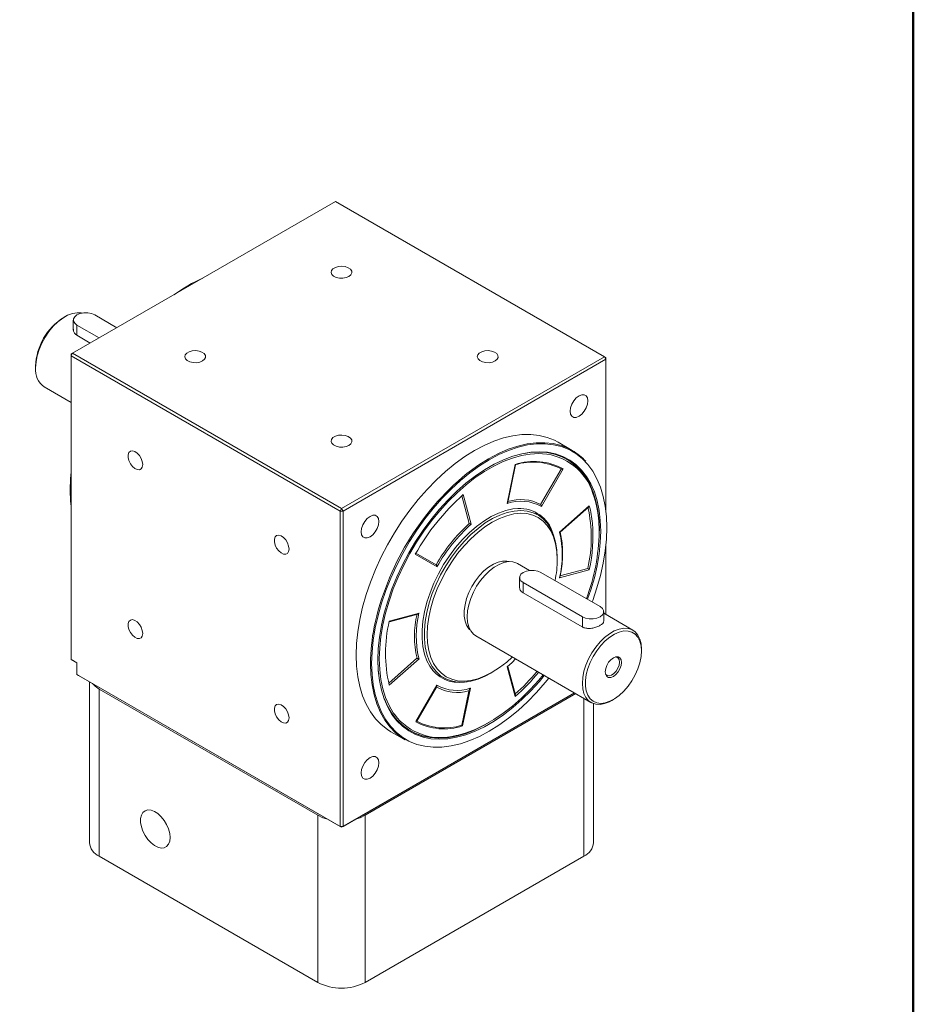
# Model space of a CAD drawing. Header units: millimetres. Extents: x 2723 to 3595, y 721 to 1332.
# Tile 8 of 9: x 3466 to 3595, y 810 to 952. Entities that reach past the tile are written whole.
import ezdxf

# ---------------------------------------------------------------- set-up
doc = ezdxf.new("R2010")
doc.units = ezdxf.units.MM
doc.layers.add('圖框', color=7, linetype='Continuous', lineweight=50)
doc.layers.add('產品', color=7, linetype='Continuous')

# ---------------------------------------------------------------- blocks, each defined once
blk = doc.blocks.new('標題欄框 下標註')
at = {"layer": '圖框'}
blk.add_lwpolyline([(2.283, 89.91), (287.283, 89.91), (287.283, 273.91), (2.283, 273.91)], close=True, dxfattribs=at)
blk = doc.blocks.new('A$C4B944760')
at = {"color": 7, "linetype": 'Continuous', "lineweight": 15}
for p, q in [((139.85, 112.98), (102.1, 91.18)), ((178.46, 90.69), (139.85, 112.98)), ((101.03, 96.44), (100.82, 96.32)), ((108.46, 94.85), (105.28, 96.69)), ((102.2, 95.95), (102.2, 94.49)), ((102.73, 95.22), (105.91, 93.38)), ((102.73, 95.22), (102.73, 93.76)), ((102.72, 93.76), (104.64, 92.65)), ((101.88, 90.81), (102.1, 91.18)), ((102.1, 91.18), (101.88, 91.06)), ((101.88, 90.81), (101.88, 91.06)), ((140.49, 68.53), (101.88, 90.81)), ((101.88, 90.81), (101.88, 47.21)), ((102.1, 91.18), (140.7, 68.89)), ((140.7, 68.89), (178.46, 90.69)), ((178.46, 90.69), (178.67, 90.32)), ((178.46, 90.69), (178.67, 90.57)), ((178.67, 90.32), (178.67, 90.57)), ((96.79, 89.34), (96.79, 89.1)), ((178.67, 90.32), (140.92, 68.53)), ((178.67, 68.46), (178.67, 90.32)), ((98.03, 86.35), (101.88, 84.13)), ((173.83, 77.23), (171.79, 78.41)), ((164.51, 69.62), (165.65, 75.2)), ((164.58, 69.76), (165.68, 75.14)), ((101.85, 73.74), (101.88, 74.1)), ((169.29, 69.46), (172.23, 74.56)), ((172.54, 74.59), (169.42, 69.18)), ((101.76, 71.63), (101.76, 71.7)), ((159.04, 66.72), (157.97, 70.71)), ((158.18, 70.9), (159.33, 66.63)), ((140.49, 68.53), (140.7, 68.89)), ((140.49, 68.53), (140.92, 68.53)), ((140.49, 23.24), (140.49, 68.53)), ((140.92, 68.53), (140.7, 68.89)), ((140.92, 68.53), (140.92, 23.24)), ((168.88, 67.97), (168.54, 68.16)), ((172.01, 65.5), (176.27, 69.28)), ((172.08, 65.51), (176.19, 69.15)), ((177.7, 65.66), (177.7, 65.58)), ((178.67, 53.65), (178.67, 63.68)), ((154.42, 60.52), (151.29, 62.32)), ((151.38, 62.48), (154.29, 60.8)), ((167.7, 59.99), (165.98, 60.98)), ((171.67, 61.54), (171.67, 61.79)), ((177.83, 54.81), (169.34, 59.71)), ((176.27, 60.09), (172.01, 58.95)), ((172.04, 59.22), (176.05, 60.29)), ((166.27, 58.97), (166.27, 57.5)), ((166.8, 58.24), (175.28, 53.34)), ((166.8, 58.24), (166.8, 56.77)), ((166.79, 56.78), (175.27, 51.88)), ((147.56, 52.71), (151.83, 53.85)), ((178.35, 52.73), (178.35, 54.07)), ((182.52, 51.43), (178.35, 53.84)), ((147.58, 52.63), (151.65, 53.72)), ((175.28, 53.34), (175.28, 51.87)), ((159.98, 50.59), (176.52, 41.04)), ((183.77, 48.44), (183.77, 48.68)), ((101.88, 47.21), (102.73, 46.72)), ((102.1, 47.09), (101.88, 47.21)), ((102.73, 46.72), (102.1, 47.09)), ((102.73, 46.72), (102.73, 45.04)), ((147.52, 43.82), (151.54, 47.39)), ((151.83, 47.3), (147.56, 43.52)), ((151.79, 47.41), (151.83, 47.3)), ((162.13, 45.25), (162.34, 45.38)), ((165.65, 41.9), (164.51, 46.16)), ((165.67, 42.12), (164.58, 46.18)), ((102.73, 45.04), (140.49, 23.24)), ((102.94, 44.92), (102.73, 45.04)), ((140.7, 23.12), (102.94, 44.92)), ((104.51, 44.01), (104.51, 20.91)), ((155.04, 44.78), (155.38, 44.58)), ((158.75, 44.02), (158.33, 43.95)), ((105.91, 42.96), (137.31, 24.83)), ((105.91, 42.96), (105.91, 18.95)), ((174.13, 42.42), (140.7, 23.12)), ((140.92, 23.24), (174.13, 42.42)), ((151.37, 38.28), (154.39, 43.51)), ((144.1, 24.83), (174.34, 42.3)), ((175.49, 18.95), (175.49, 41.63)), ((179.52, 41.33), (179.74, 41.46)), ((176.9, 20.91), (176.9, 40.87)), ((147.8, 36.84), (149.83, 35.66)), ((137.31, 0.83), (137.31, 24.83)), ((144.1, 24.83), (144.1, 0.83)), ((140.92, 23.24), (140.49, 23.24)), ((140.7, 23.12), (140.49, 23.24)), ((140.7, 23.12), (140.92, 23.24)), ((105.91, 18.95), (137.31, 0.83)), ((144.1, 0.83), (175.49, 18.95))]:
    blk.add_line(p, q, dxfattribs=at)
at = {"color": 7, "linetype": 'Continuous', "lineweight": 15, "flags": 128}
for points in [[(141.76, 102.2), (142.05, 102.43), (142.19, 102.71), (142.17, 102.99), (141.99, 103.26), (141.67, 103.47), (141.25, 103.62), (140.77, 103.68), (140.28, 103.64), (139.83, 103.52), (139.48, 103.32), (139.27, 103.06), (139.2, 102.78), (139.31, 102.5), (139.56, 102.25), (139.94, 102.07), (140.4, 101.97), (140.89, 101.95), (141.36, 102.04), (141.76, 102.2)], [(103.51, 96.95), (103.35, 96.99), (102.74, 97.01), (102.08, 96.89), (101.38, 96.63), (100.68, 96.22), (99.99, 95.69), (99.33, 95.05), (98.71, 94.31), (98.16, 93.49), (97.69, 92.62), (97.3, 91.72), (97.02, 90.82), (96.85, 89.93), (96.79, 89.1)], [(105.28, 96.69), (104.82, 96.88), (104.29, 96.98), (103.72, 96.98), (103.19, 96.88), (102.73, 96.69), (102.4, 96.43), (102.23, 96.12), (102.23, 95.79), (102.4, 95.48), (102.73, 95.22)], [(120.76, 90.08), (121.05, 90.31), (121.19, 90.58), (121.17, 90.87), (120.99, 91.13), (120.67, 91.35), (120.25, 91.5), (119.77, 91.56), (119.28, 91.52), (118.83, 91.4), (118.48, 91.19), (118.27, 90.94), (118.2, 90.65), (118.31, 90.38), (118.56, 90.13), (118.94, 89.95), (119.4, 89.84), (119.89, 89.83), (120.36, 89.91), (120.76, 90.08)], [(162.76, 90.08), (163.05, 90.31), (163.19, 90.58), (163.17, 90.87), (162.99, 91.13), (162.67, 91.35), (162.25, 91.5), (161.77, 91.56), (161.28, 91.52), (160.83, 91.4), (160.48, 91.19), (160.27, 90.94), (160.2, 90.65), (160.31, 90.38), (160.56, 90.13), (160.94, 89.95), (161.4, 89.84), (161.89, 89.83), (162.36, 89.91), (162.76, 90.08)], [(176.07, 84.34), (176.01, 84.76), (175.82, 85.06), (175.54, 85.22), (175.19, 85.23), (174.8, 85.07), (174.4, 84.77), (174.05, 84.36), (173.77, 83.87), (173.58, 83.36), (173.52, 82.87), (173.58, 82.45), (173.77, 82.14), (174.05, 81.98), (174.4, 81.98), (174.8, 82.13), (175.19, 82.43), (175.54, 82.85), (175.82, 83.33), (176.01, 83.85), (176.07, 84.34)], [(141.76, 77.96), (142.05, 78.19), (142.19, 78.46), (142.17, 78.75), (141.99, 79.01), (141.67, 79.23), (141.25, 79.37), (140.77, 79.43), (140.28, 79.4), (139.83, 79.27), (139.48, 79.07), (139.27, 78.81), (139.2, 78.53), (139.31, 78.25), (139.56, 78.01), (139.94, 77.82), (140.4, 77.72), (140.89, 77.71), (141.36, 77.79), (141.76, 77.96)], [(171.79, 78.41), (171.29, 78.68), (170.22, 79.1), (169.08, 79.39), (167.87, 79.52), (166.61, 79.5), (165.31, 79.34), (163.96, 79.02), (162.59, 78.56), (161.2, 77.96), (159.8, 77.22), (158.39, 76.34), (157, 75.34), (155.63, 74.21), (154.28, 72.98), (152.98, 71.63), (151.72, 70.19), (150.51, 68.67), (149.37, 67.07), (148.3, 65.41), (147.31, 63.69), (146.4, 61.93), (145.59, 60.14), (144.87, 58.33), (144.25, 56.52), (143.74, 54.72), (143.34, 52.94), (143.06, 51.18), (142.88, 49.48), (142.82, 47.83), (142.88, 46.24), (143.06, 44.73), (143.34, 43.31), (143.74, 41.99), (144.25, 40.78), (144.87, 39.68), (145.59, 38.7), (146.4, 37.85), (147.31, 37.14), (147.8, 36.84)], [(173.76, 77.13), (173.35, 77.35), (172.29, 77.77), (171.15, 78.05), (169.95, 78.19), (168.7, 78.17), (167.4, 78.01), (166.06, 77.69), (164.7, 77.24), (163.31, 76.64), (161.92, 75.9), (160.52, 75.03), (159.14, 74.03), (157.77, 72.91), (156.43, 71.68), (155.13, 70.34), (153.88, 68.91), (152.68, 67.39), (151.54, 65.8), (150.48, 64.14), (149.49, 62.43), (148.59, 60.68), (147.78, 58.9), (147.07, 57.11), (146.45, 55.3), (145.95, 53.51), (145.55, 51.74), (145.26, 49.99), (145.09, 48.29), (145.03, 46.65)], [(158.71, 73.91), (159.04, 74.16), (160.43, 75.17), (161.83, 76.04), (163.23, 76.79), (164.62, 77.39), (166, 77.85), (167.34, 78.16), (168.65, 78.33), (169.91, 78.34), (171.11, 78.21), (172.26, 77.93), (173.33, 77.5), (173.83, 77.23)], [(112.17, 75.2), (112.11, 75.63), (111.95, 76.08), (111.69, 76.5), (111.37, 76.85), (111.02, 77.08), (110.69, 77.18), (110.39, 77.12), (110.18, 76.93), (110.07, 76.61), (110.07, 76.21), (110.18, 75.76), (110.39, 75.32), (110.69, 74.93), (111.02, 74.64), (111.37, 74.47), (111.69, 74.45), (111.95, 74.57), (112.11, 74.83), (112.17, 75.2)], [(145.92, 47.16), (145.98, 48.76), (146.15, 50.42), (146.44, 52.12), (146.84, 53.84), (147.34, 55.59), (147.95, 57.34), (148.66, 59.09), (149.47, 60.82), (150.37, 62.51), (151.35, 64.16), (152.41, 65.76), (153.53, 67.28), (154.72, 68.73), (155.95, 70.09), (157.23, 71.35), (158.55, 72.51), (159.88, 73.55), (161.24, 74.46), (162.6, 75.24), (163.95, 75.89), (165.29, 76.4), (166.6, 76.76), (167.88, 76.98), (169.12, 77.05), (170.3, 76.97), (171.43, 76.74), (172.48, 76.36), (173.46, 75.84), (174.36, 75.19), (175.17, 74.39), (175.88, 73.47), (176.49, 72.42), (177, 71.26), (177.39, 69.99), (177.68, 68.62), (177.85, 67.16), (177.91, 65.63), (177.85, 64.03), (177.68, 62.38), (177.39, 60.68), (177, 58.95), (176.49, 57.2), (176.03, 55.85)], [(169.57, 76.75), (169.02, 76.77), (167.8, 76.71), (166.54, 76.49), (165.24, 76.13), (163.92, 75.63), (162.59, 74.99), (161.25, 74.22), (159.91, 73.32), (158.59, 72.29), (157.29, 71.16), (156.03, 69.91), (154.81, 68.57), (153.64, 67.14), (152.53, 65.63), (151.49, 64.06), (150.52, 62.43), (149.64, 60.76), (148.84, 59.05), (148.14, 57.33), (147.53, 55.6), (147.04, 53.88), (146.64, 52.17), (146.36, 50.5), (146.19, 48.87), (146.13, 47.29), (146.19, 45.77), (146.36, 44.34), (146.64, 42.99), (147.04, 41.74), (147.53, 40.59), (148.14, 39.56), (148.29, 39.33)], [(177.74, 65.69), (177.68, 67.16), (177.51, 68.6), (177.23, 69.96), (176.83, 71.23), (176.33, 72.38), (175.72, 73.43), (175.01, 74.34), (174.21, 75.13), (173.32, 75.79), (172.34, 76.31), (171.29, 76.68), (170.17, 76.91), (168.99, 76.99), (167.76, 76.92), (166.93, 76.79)], [(176.68, 55.47), (176.77, 55.69), (177.38, 57.49), (177.89, 59.29), (178.29, 61.06), (178.57, 62.8), (178.74, 64.5), (178.8, 66.15), (178.74, 67.72), (178.57, 69.22), (178.29, 70.63), (177.89, 71.95), (177.38, 73.16), (176.77, 74.25), (176.05, 75.22), (175.24, 76.07), (174.34, 76.78), (173.76, 77.13)], [(173.04, 75.96), (173.28, 75.81), (174.17, 75.16), (174.97, 74.37), (175.68, 73.45), (176.29, 72.41), (176.79, 71.25), (177.19, 69.99), (177.47, 68.63), (177.64, 67.18), (177.7, 65.66)], [(101.88, 74), (101.81, 73.19), (101.76, 71.53)], [(101.76, 71.53), (101.81, 69.95), (101.88, 69.21)], [(146.07, 67.02), (146.01, 67.44), (145.82, 67.74), (145.54, 67.91), (145.19, 67.91), (144.8, 67.75), (144.4, 67.46), (144.05, 67.04), (143.77, 66.55), (143.58, 66.04), (143.52, 65.55), (143.58, 65.13), (143.77, 64.83), (144.05, 64.66), (144.4, 64.66), (144.8, 64.81), (145.19, 65.11), (145.54, 65.53), (145.82, 66.02), (146.01, 66.53), (146.07, 67.02)], [(153.37, 46.23), (152.95, 47.02), (152.61, 47.98), (152.38, 49.05), (152.26, 50.21), (152.26, 51.44), (152.38, 52.73), (152.61, 54.06), (152.95, 55.43), (153.41, 56.8), (153.97, 58.17), (154.62, 59.52), (155.36, 60.83), (156.19, 62.09), (157.08, 63.28), (158.03, 64.38), (159.03, 65.39), (160.06, 66.29), (161.12, 67.07), (162.18, 67.72), (163.24, 68.23), (164.29, 68.6), (165.31, 68.82), (166.03, 68.88)], [(162.13, 45.25), (161.34, 44.83), (160.3, 44.4), (159.28, 44.11), (158.29, 43.97), (157.36, 43.97), (156.48, 44.13), (155.66, 44.43), (154.93, 44.88), (154.28, 45.47), (153.73, 46.18), (153.28, 47.02), (152.94, 47.97), (152.71, 49.03), (152.6, 50.17), (152.6, 51.38), (152.71, 52.65), (152.94, 53.97), (153.28, 55.32), (153.73, 56.68), (154.28, 58.03), (154.93, 59.36), (155.66, 60.65), (156.48, 61.89), (157.36, 63.07), (158.29, 64.16), (159.28, 65.15), (160.3, 66.04), (161.34, 66.81), (162.39, 67.45), (163.44, 67.95), (164.47, 68.31), (165.48, 68.53), (166.44, 68.6), (167.35, 68.52), (168.2, 68.29), (168.97, 67.91), (169.66, 67.39), (170.26, 66.74), (170.76, 65.96), (171.16, 65.07), (171.44, 64.06), (171.62, 62.97), (171.67, 61.79), (171.67, 61.79)], [(171.67, 61.54), (171.62, 62.71), (171.44, 63.8), (171.15, 64.8), (170.75, 65.68), (170.24, 66.45), (169.64, 67.09), (168.94, 67.58), (168.16, 67.94), (167.31, 68.15), (166.39, 68.2), (165.42, 68.11), (164.42, 67.86), (163.39, 67.47), (162.34, 66.93), (161.3, 66.26), (160.26, 65.46), (159.26, 64.55), (158.29, 63.53), (157.37, 62.41), (156.52, 61.22), (155.74, 59.96), (155.04, 58.66), (154.44, 57.33), (153.93, 55.97), (153.53, 54.63), (153.24, 53.3), (153.07, 52.01), (153.01, 50.76), (153.07, 49.59), (153.24, 48.5), (153.53, 47.51), (153.93, 46.62), (154.44, 45.86), (155.04, 45.22), (155.74, 44.72), (156.52, 44.37), (157.37, 44.16), (158.29, 44.1), (159.26, 44.2), (160.26, 44.45), (161.3, 44.84), (162.34, 45.37), (163.39, 46.05), (164.42, 46.84), (165.22, 47.56)], [(133.17, 63.07), (133.11, 63.5), (132.95, 63.96), (132.69, 64.38), (132.37, 64.72), (132.02, 64.96), (131.69, 65.05), (131.39, 65), (131.18, 64.81), (131.07, 64.49), (131.07, 64.09), (131.18, 63.64), (131.39, 63.2), (131.69, 62.81), (132.02, 62.52), (132.37, 62.35), (132.69, 62.33), (132.95, 62.45), (133.11, 62.71), (133.17, 63.07)], [(164.79, 61.26), (164.45, 61.34), (163.84, 61.34), (163.19, 61.19), (162.51, 60.9), (161.83, 60.47), (161.16, 59.92), (160.53, 59.26), (159.94, 58.51), (159.43, 57.69), (159, 56.83), (158.67, 55.95), (158.44, 55.07), (158.32, 54.23), (158.32, 53.44), (158.44, 52.73), (158.67, 52.12), (159, 51.62), (159.14, 51.47)], [(165.98, 60.98), (165.85, 61.05), (165.3, 61.23), (164.68, 61.26), (164.02, 61.14), (163.33, 60.87), (162.63, 60.47), (161.94, 59.93), (161.27, 59.29), (160.66, 58.55), (160.1, 57.73), (159.63, 56.86), (159.25, 55.96), (158.96, 55.06), (158.79, 54.18), (158.73, 53.34), (158.79, 52.56), (158.96, 51.88), (159.25, 51.3), (159.63, 50.84), (159.98, 50.59)], [(169.34, 59.71), (168.89, 59.9), (168.35, 60), (167.79, 60), (167.25, 59.9), (166.8, 59.71), (166.46, 59.44), (166.29, 59.13), (166.29, 58.81), (166.46, 58.5), (166.8, 58.24)], [(175.28, 53.34), (175.74, 53.15), (176.27, 53.05), (176.84, 53.05), (177.37, 53.15), (177.83, 53.34), (178.16, 53.6), (178.33, 53.91), (178.33, 54.23), (178.16, 54.54), (177.83, 54.81)], [(112.17, 50.95), (112.11, 51.38), (111.95, 51.83), (111.69, 52.25), (111.37, 52.6), (111.02, 52.83), (110.69, 52.93), (110.39, 52.87), (110.18, 52.68), (110.07, 52.36), (110.07, 51.96), (110.18, 51.51), (110.39, 51.07), (110.69, 50.68), (111.02, 50.39), (111.37, 50.22), (111.69, 50.2), (111.95, 50.32), (112.11, 50.58), (112.17, 50.95)], [(179.52, 41.33), (179.17, 41.15), (178.48, 40.88), (177.82, 40.76), (177.2, 40.79), (176.65, 40.97), (176.18, 41.29), (175.79, 41.75), (175.51, 42.33), (175.34, 43.01), (175.28, 43.78), (175.34, 44.62), (175.51, 45.51), (175.79, 46.41), (176.18, 47.31), (176.65, 48.18), (177.2, 49), (177.82, 49.74), (178.48, 50.38), (179.17, 50.91), (179.87, 51.32), (180.56, 51.58), (181.23, 51.7), (181.84, 51.67), (182.4, 51.5), (182.87, 51.18), (183.25, 50.72), (183.54, 50.14), (183.71, 49.46), (183.77, 48.68), (183.77, 48.68)], [(183.77, 48.44), (183.71, 49.19), (183.54, 49.86), (183.25, 50.41), (182.87, 50.85), (182.4, 51.14), (181.85, 51.29), (181.24, 51.3), (180.58, 51.15), (179.91, 50.86), (179.22, 50.43), (178.56, 49.88), (177.92, 49.22), (177.34, 48.47), (176.83, 47.65), (176.4, 46.79), (176.06, 45.91), (175.83, 45.03), (175.72, 44.19), (175.72, 43.4), (175.83, 42.69), (176.06, 42.07), (176.4, 41.58), (176.83, 41.21), (177.34, 40.99), (177.92, 40.91), (178.56, 40.98), (179.22, 41.2), (179.91, 41.56), (180.58, 42.05), (181.24, 42.66), (181.85, 43.37), (182.4, 44.15), (182.87, 45), (183.25, 45.87), (183.54, 46.75), (183.71, 47.62), (183.77, 48.44)], [(145.92, 47.26), (145.98, 45.74), (146.04, 45.05)], [(169.82, 44.91), (169.12, 44.06), (167.88, 42.7), (166.6, 41.44), (165.29, 40.29), (163.95, 39.25), (162.6, 38.34), (161.24, 37.55), (159.88, 36.9), (158.55, 36.4), (157.23, 36.03), (155.95, 35.82), (154.72, 35.75), (153.53, 35.83), (152.41, 36.06), (151.35, 36.43), (150.37, 36.95), (149.47, 37.61), (148.66, 38.41), (147.95, 39.33), (147.34, 40.38), (146.84, 41.54), (146.44, 42.81), (146.15, 44.18), (145.98, 45.63), (145.92, 47.16)], [(164.51, 46.16), (165.19, 46.79), (165.69, 47.29)], [(180.9, 46.78), (180.85, 47.17), (180.68, 47.45), (180.42, 47.6), (180.1, 47.6), (179.74, 47.46), (179.37, 47.18), (179.05, 46.81), (178.79, 46.36), (178.63, 45.89), (178.57, 45.44), (178.63, 45.05), (178.79, 44.77), (179.05, 44.63), (179.37, 44.62), (179.74, 44.76), (180.1, 45.04), (180.42, 45.42), (180.68, 45.86), (180.85, 46.34), (180.9, 46.78)], [(178.61, 45.11), (178.62, 45.1), (178.83, 44.9), (179.13, 44.85), (179.46, 44.95), (179.81, 45.18), (180.13, 45.53), (180.39, 45.95), (180.55, 46.4), (180.61, 46.83)], [(180.61, 46.83), (180.55, 47.19), (180.39, 47.45), (180.13, 47.58), (180.04, 47.59)], [(145.04, 43.92), (144.92, 45.07), (144.86, 46.65)], [(145.03, 46.65), (145.09, 45.07), (145.26, 43.57), (145.55, 42.16), (145.95, 40.85), (146.45, 39.64), (147.07, 38.54), (147.78, 37.57), (148.59, 36.73), (149.49, 36.02), (150.39, 35.49)], [(149.83, 35.66), (149.35, 35.97), (148.44, 36.68), (147.62, 37.53), (146.91, 38.5), (146.29, 39.6), (145.78, 40.82), (145.38, 42.14), (145.09, 43.56), (145.04, 43.92)], [(150.39, 35.49), (150.48, 35.45), (151.54, 35.02), (152.68, 34.74), (153.88, 34.61), (155.13, 34.63), (156.43, 34.79), (157.77, 35.1), (159.14, 35.56), (160.52, 36.16), (161.92, 36.9), (163.31, 37.77), (164.7, 38.77), (166.06, 39.89), (167.4, 41.12), (168.7, 42.46), (169.95, 43.89), (170.47, 44.53)], [(157.18, 36.28), (157.29, 36.3), (158.59, 36.66), (159.91, 37.16), (161.25, 37.8), (162.59, 38.58), (163.92, 39.48), (165.24, 40.5), (166.54, 41.64), (167.8, 42.88), (169.02, 44.23), (169.67, 45)], [(104.94, 43.76), (105.32, 43.38), (105.91, 42.96)], [(146.87, 41.56), (147.33, 40.51), (147.94, 39.47), (148.65, 38.55), (149.45, 37.76), (150.35, 37.1), (151.32, 36.59), (152.37, 36.21), (153.49, 35.99), (154.67, 35.91), (155.9, 35.98), (157.17, 36.19), (158.48, 36.55), (159.79, 37.05)], [(133.17, 38.82), (133.11, 39.25), (132.95, 39.71), (132.69, 40.13), (132.37, 40.47), (132.02, 40.71), (131.69, 40.8), (131.39, 40.75), (131.18, 40.56), (131.07, 40.24), (131.07, 39.84), (131.18, 39.39), (131.39, 38.95), (131.69, 38.56), (132.02, 38.27), (132.37, 38.1), (132.69, 38.08), (132.95, 38.2), (133.11, 38.46), (133.17, 38.82)], [(161.86, 38.14), (161.11, 37.73), (159.77, 37.08), (158.44, 36.58), (157.13, 36.22), (155.86, 36), (154.63, 35.93), (153.45, 36.01), (152.33, 36.24), (151.28, 36.61), (150.54, 36.99)], [(146.07, 32.38), (146.01, 32.79), (145.82, 33.1), (145.54, 33.26), (145.19, 33.27), (144.8, 33.11), (144.4, 32.81), (144.05, 32.4), (143.77, 31.91), (143.58, 31.4), (143.52, 30.91), (143.58, 30.49), (143.77, 30.18), (144.05, 30.02), (144.4, 30.02), (144.8, 30.17), (145.19, 30.47), (145.54, 30.88), (145.82, 31.37), (146.01, 31.89), (146.07, 32.38)], [(116.1, 21.64), (116.04, 22.24), (115.87, 22.87), (115.6, 23.5), (115.24, 24.1), (114.81, 24.63), (114.34, 25.07), (113.85, 25.38), (113.37, 25.56), (112.91, 25.6), (112.52, 25.49), (112.2, 25.24), (111.98, 24.86), (111.87, 24.37), (111.87, 23.8), (111.98, 23.18), (112.2, 22.54), (112.52, 21.93), (112.91, 21.36), (113.37, 20.87), (113.85, 20.49), (114.34, 20.24), (114.81, 20.13), (115.24, 20.17), (115.6, 20.35), (115.87, 20.67), (116.04, 21.11), (116.1, 21.64)], [(137.31, 24.83), (138.04, 24.49), (138.7, 24.27)], [(142.7, 24.27), (143.37, 24.49), (144.1, 24.83)]]:
    blk.add_lwpolyline(points, dxfattribs=at)
at = {"color": 7, "linetype": 'Continuous', "lineweight": 15}
for centre, radius, start, end in [((129.95, 81.33), 22.58, 113.9169, 126.0777), ((105.44, 89), 8.66, 122.2527, 177.7526), ((99.74, 88.77), 2.97, 173.7855, 234.9023), ((168.97, 68.56), 8.22, 17.6866, 85.7672), ((169.71, 70.12), 8.22, 42.4124, 59.902), ((168.21, 66.95), 8.61, 62.1726, 107.6084), ((168.38, 66.95), 8.69, 61.4441, 108.3369), ((183.46, 43.92), 38.88, 129.5418, 168.1764), ((180.57, 45.85), 33.59, 131.7847, 150.6261), ((161.7, 65.76), 16, 359.1002, 19.3237), ((166.46, 63.82), 6.12, 61.1376, 108.6433), ((166.41, 64.02), 6.16, 62.1344, 107.0354), ((166.27, 63.89), 5, 16.729, 92.7832), ((156.98, 64.71), 19.58, 346.9547, 12.7971), ((161.99, 65.38), 14.81, 5.3864, 15.2714), ((175.09, 48.95), 23.95, 132.0861, 150.3248), ((175.03, 48.98), 23.63, 131.6577, 150.7531), ((154.72, 64.92), 22.08, 347.364, 4.7987), ((158.55, 62.22), 13.85, 346.3231, 13.6769), ((149.07, 66.02), 28.63, 339.3828, 358.9808), ((156.53, 61.66), 15.15, 348.1407, 359.5611), ((165.36, 50.56), 13.93, 166.3668, 193.0704), ((166.7, 48.11), 19.68, 166.505, 193.495), ((165.21, 50.56), 14.03, 166.9364, 193.0636), ((172.25, 46.45), 27.39, 168.5491, 179.5824), ((157.57, 48.83), 4.93, 211.727, 278.9759), ((145.19, 65.11), 30.68, 311.7263, 320.2866), ((145.24, 65.05), 30.86, 311.4018, 320.3898), ((154.96, 44.27), 8.29, 216.5429, 285.5223), ((106.91, 21.15), 2.41, 185.6948, 245.6253), ((174.5, 21.15), 2.41, 294.3747, 354.3052), ((140.7, 7.38), 7.38, 242.6097, 297.3903)]:
    blk.add_arc(centre, radius, start, end, dxfattribs=at)
for points, knots in [([(102.22, 94.62), (102.21, 94.53), (102.21, 94.3), (102.4, 93.99), (102.63, 93.83), (102.72, 93.76)], [0, 0, 0, 0, 0.259695, 0.695913, 1, 1, 1, 1]), ([(165.68, 75.14), (165.68, 75.15), (165.68, 75.16), (165.66, 75.19), (165.65, 75.2), (165.65, 75.2)], [0, 0, 0, 0, 0.485938, 0.987511, 1, 1, 1, 1]), ([(172.23, 74.56), (172.24, 74.55), (172.27, 74.54), (172.32, 74.53), (172.39, 74.54), (172.47, 74.56), (172.52, 74.58), (172.54, 74.59), (172.54, 74.59)], [0, 0, 0, 0, 0.1402231, 0.2797858, 0.4767579, 0.7498071, 0.9939214, 1, 1, 1, 1]), ([(164.51, 69.62), (164.51, 69.62), (164.52, 69.64), (164.56, 69.69), (164.57, 69.74), (164.57, 69.76)], [0, 0, 0, 0, 0.01241, 0.519139, 1, 1, 1, 1]), ([(169.42, 69.18), (169.42, 69.18), (169.42, 69.21), (169.41, 69.26), (169.39, 69.33), (169.36, 69.4), (169.32, 69.44), (169.3, 69.46), (169.29, 69.46)], [0, 0, 0, 0, 0.006057, 0.253369, 0.525675, 0.721455, 0.860402, 1, 1, 1, 1]), ([(176.18, 69.15), (176.2, 69.17), (176.24, 69.2), (176.26, 69.25), (176.27, 69.28), (176.27, 69.28)], [0, 0, 0, 0, 0.485971, 0.987511, 1, 1, 1, 1]), ([(159.04, 66.72), (159.06, 66.71), (159.08, 66.7), (159.13, 66.68), (159.2, 66.66), (159.27, 66.64), (159.31, 66.63), (159.33, 66.63), (159.33, 66.63)], [0, 0, 0, 0, 0.139598, 0.278545, 0.474325, 0.746631, 0.993943, 1, 1, 1, 1]), ([(172.01, 65.5), (172.01, 65.5), (172.03, 65.5), (172.06, 65.5), (172.07, 65.5), (172.08, 65.51)], [0, 0, 0, 0, 0.012409, 0.519105, 1, 1, 1, 1]), ([(172.07, 59.08), (172.11, 59.27), (172.24, 59.89), (172.38, 60.93), (172.46, 62.19), (172.44, 63.39), (172.32, 64.5), (172.17, 65.19), (172.08, 65.52), (172.08, 65.52)], [0, 0, 0, 0, 0.07755, 0.263518, 0.449604, 0.635757, 0.821961, 0.998163, 1, 1, 1, 1]), ([(154.29, 60.8), (154.3, 60.8), (154.32, 60.78), (154.36, 60.74), (154.39, 60.67), (154.41, 60.6), (154.42, 60.55), (154.42, 60.52), (154.42, 60.52)], [0, 0, 0, 0, 0.139598, 0.278545, 0.474325, 0.746631, 0.993943, 1, 1, 1, 1]), ([(176.05, 60.29), (176.07, 60.29), (176.09, 60.27), (176.13, 60.24), (176.19, 60.19), (176.23, 60.14), (176.26, 60.11), (176.27, 60.09), (176.27, 60.09)], [0, 0, 0, 0, 0.140223, 0.279786, 0.476758, 0.749807, 0.993921, 1, 1, 1, 1]), ([(172.01, 58.95), (172.01, 58.95), (172.03, 58.97), (172.06, 59.02), (172.07, 59.06), (172.07, 59.08)], [0, 0, 0, 0, 0.012713, 0.531831, 1, 1, 1, 1]), ([(166.28, 57.63), (166.28, 57.55), (166.27, 57.32), (166.46, 57), (166.69, 56.84), (166.79, 56.78)], [0, 0, 0, 0, 0.259695, 0.695913, 1, 1, 1, 1]), ([(151.83, 53.85), (151.83, 53.85), (151.81, 53.82), (151.77, 53.78), (151.7, 53.74), (151.66, 53.73), (151.64, 53.72)], [0, 0, 0, 0, 0.009198, 0.384755, 0.798268, 1, 1, 1, 1]), ([(175.27, 51.88), (175.31, 51.86), (175.5, 51.76), (175.89, 51.66), (176.48, 51.66), (177.09, 51.78), (177.64, 51.99), (178.07, 52.24), (178.33, 52.49), (178.34, 52.66), (178.35, 52.73)], [0, 0, 0, 0, 0.040347, 0.176538, 0.314665, 0.458627, 0.603514, 0.743127, 0.879583, 1, 1, 1, 1]), ([(151.83, 47.3), (151.83, 47.3), (151.81, 47.3), (151.77, 47.31), (151.7, 47.32), (151.63, 47.34), (151.58, 47.37), (151.55, 47.38), (151.54, 47.39)], [0, 0, 0, 0, 0.006057, 0.253369, 0.525675, 0.721455, 0.860402, 1, 1, 1, 1]), ([(165.67, 42.12), (165.67, 42.1), (165.68, 42.06), (165.67, 41.98), (165.66, 41.93), (165.65, 41.9), (165.65, 41.9)], [0, 0, 0, 0, 0.2039696, 0.619371, 0.9907524, 1, 1, 1, 1])]:
    blk.add_open_spline(points, degree=3, knots=knots, dxfattribs=at)
at = {"layer": '產品', "color": 7, "linetype": 'Continuous', "lineweight": 15}
for p, q in [((154.36, 43.24), (151.52, 38.33)), ((158.96, 42.68), (157.97, 37.77)), ((159.2, 43.08), (158.09, 37.68))]:
    blk.add_line(p, q, dxfattribs=at)
for centre, radius, start, end in [((157.33, 48.46), 6, 240.3705, 285.7351), ((157.27, 48.66), 5.9, 240.8214, 289.0442), ((155.41, 45.63), 8.39, 241.2379, 288.6277), ((155.43, 45.88), 8.5, 242.6289, 287.3535)]:
    blk.add_arc(centre, radius, start, end, dxfattribs=at)
for points, knots in [([(154.39, 43.51), (154.39, 43.51), (154.39, 43.48), (154.39, 43.42), (154.39, 43.36), (154.38, 43.31), (154.37, 43.27), (154.36, 43.24), (154.36, 43.24)], [0, 0, 0, 0, 0.006053, 0.25404, 0.526181, 0.721713, 0.860532, 1, 1, 1, 1]), ([(159.2, 43.08), (159.19, 43.08), (159.16, 43.05), (159.09, 42.97), (159.02, 42.84), (158.96, 42.68)], [0, 0, 0, 0, 0.012393, 0.520109, 1, 1, 1, 1]), ([(151.52, 38.33), (151.51, 38.33), (151.5, 38.33), (151.48, 38.33), (151.46, 38.32), (151.43, 38.31), (151.4, 38.29), (151.38, 38.28), (151.38, 38.28)], [0, 0, 0, 0, 0.140315, 0.279968, 0.477117, 0.750267, 0.993918, 1, 1, 1, 1]), ([(157.97, 37.77), (157.99, 37.74), (158.02, 37.72), (158.07, 37.69), (158.09, 37.68), (158.09, 37.68)], [0, 0, 0, 0, 0.486771, 0.9875, 1, 1, 1, 1])]:
    blk.add_open_spline(points, degree=3, knots=knots, dxfattribs=at)

msp = doc.modelspace()

# ---------------------------------------------------------------- block references
at = {"layer": '圖框', "xscale": 3.057730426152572, "yscale": 3.057730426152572, "zscale": 3.057730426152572}
msp.add_blockref('標題欄框 下標註', (2716.227, 494.849), dxfattribs=at)
at = {"layer": '產品', "ltscale": 5}
msp.add_blockref('A$C4B944760', (3371.871, 812.626), dxfattribs=at)

doc.saveas('drawing.dxf')
